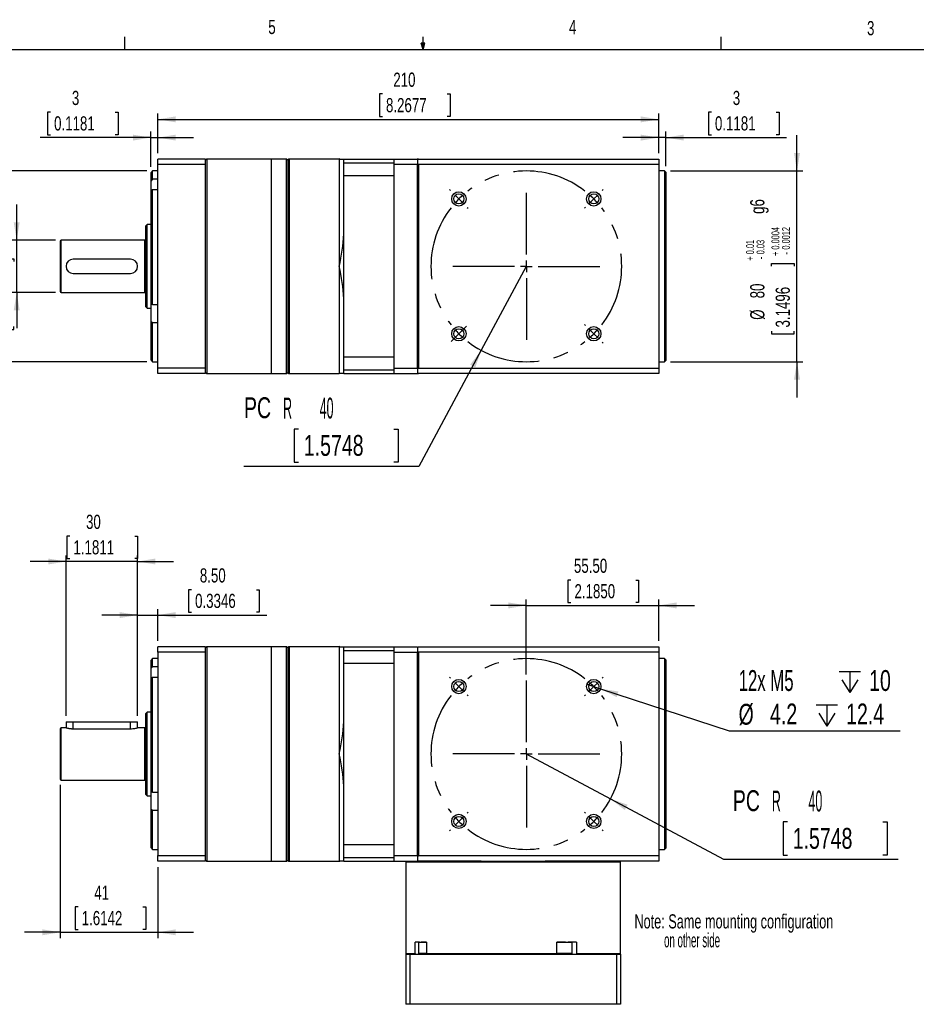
# Model space of a CAD drawing. Extents: x 11 to 421, y 5 to 275.
# Tile 3 of 10: x 148 to 299, y 110 to 275. Entities that reach past the tile are written whole.
import ezdxf
from ezdxf.enums import TextEntityAlignment as Align

# ---------------------------------------------------------------- set-up
doc = ezdxf.new("R2010")
doc.units = 0
doc.linetypes.add('CENTERX2', pattern=[20.32, 12.7, -2.54, 2.54, -2.54])
doc.layers.get('0').update_dxf_attribs({"linetype": 'CONTINUOUS'})
doc.dimstyles.new('SLDDIMSTYLE1', dxfattribs={"dimtxt": 2.38125, "dimasz": 3, "dimexe": 0, "dimexo": 0.0625, "dimgap": 0.595313, "dimtad": 1, "dimlfac": 2.5, "dimrnd": 1e-09, "dimzin": 12, "dimsah": 1, "dimcen": 0.09, "dimazin": 3, "dimtfac": 1, "dimtofl": 0, "dimtmove": 0, "dimatfit": 3})
doc.dimstyles.new('SLDDIMSTYLE2', dxfattribs={"dimtxt": 3.5, "dimasz": 3, "dimexe": 0, "dimexo": 0.0625, "dimgap": 0.875, "dimtad": 0, "dimtih": 1, "dimtoh": 1, "dimlfac": 2.5, "dimrnd": 1e-09, "dimzin": 12, "dimsah": 1, "dimcen": 0, "dimazin": 3, "dimtfac": 1, "dimtofl": 0, "dimtmove": 0, "dimatfit": 3})
doc.dimstyles.new('SLDDIMSTYLE3', dxfattribs={"dimtxt": 3.5, "dimasz": 3, "dimexe": 0, "dimexo": 0.0625, "dimgap": 0.875, "dimtad": 0, "dimtih": 1, "dimtoh": 1, "dimlfac": 2.5, "dimrnd": 1e-09, "dimzin": 12, "dimblk1": 'NONE', "dimsah": 1, "dimcen": 0, "dimazin": 3, "dimtfac": 1, "dimtmove": 0, "dimatfit": 3})
doc.dimstyles.new('SLDDIMSTYLE4', dxfattribs={"dimtxt": 2.38125, "dimasz": 3, "dimexe": 0, "dimexo": 0.0625, "dimgap": 0.595313, "dimtad": 1, "dimlfac": 2.5, "dimrnd": 1e-09, "dimzin": 4, "dimsah": 1, "dimcen": 0.09, "dimazin": 3, "dimtfac": 1, "dimtmove": 0, "dimatfit": 3})
doc.dimstyles.new('SLDDIMSTYLE5', dxfattribs={"dimtxt": 2.38125, "dimasz": 3, "dimexe": 0, "dimexo": 0.0625, "dimgap": 0.595313, "dimtad": 1, "dimlfac": 2.5, "dimrnd": 1e-09, "dimzin": 12, "dimsah": 1, "dimcen": 0.09, "dimazin": 3, "dimtfac": 1, "dimtmove": 0, "dimatfit": 3})
doc.dimstyles.new('SLDDIMSTYLE6', dxfattribs={"dimtxt": 2.38125, "dimasz": 3, "dimexe": 0, "dimexo": 0.0625, "dimgap": 0.595313, "dimtad": 1, "dimlfac": 2.5, "dimrnd": 1e-09, "dimzin": 12, "dimsah": 1, "dimcen": 0.09, "dimazin": 3, "dimtol": 1, "dimtm": 0.02, "dimtfac": 1, "dimtmove": 0, "dimatfit": 3})
doc.dimstyles.new('SLDDIMSTYLE7', dxfattribs={"dimtxt": 2.38125, "dimasz": 3, "dimexe": 0, "dimexo": 0.0625, "dimgap": 0.595313, "dimtad": 1, "dimlfac": 2.5, "dimrnd": 1e-09, "dimzin": 12, "dimsah": 1, "dimcen": 0.09, "dimazin": 3, "dimtol": 1, "dimtp": 0.01, "dimtm": 0.03, "dimtfac": 1, "dimtmove": 0, "dimatfit": 3})

# ---------------------------------------------------------------- blocks, each defined once
blk = doc.blocks.new('SW_NOTE_1')
at = {"color": 0, "linetype": 'CONTINUOUS'}
for s, width, p in [('Note: Same mounting configuration', 0.668182, (0, 0)), ('           on other side', 0.510417, (0, -3.17))]:
    blk.add_text(s, height=2.3813, dxfattribs=dict(at, width=width)).set_placement(p, align=Align.BOTTOM_LEFT)
blk = doc.blocks.new('SW_SYMBOL_HOLE_DEPTH')
at = {"color": 0, "linetype": 'CONTINUOUS'}
for p, q in [((0, 875), (800, 875)), ((400, 875), (400, 75)), ((100, 555), (400, 75)), ((700, 555), (400, 75))]:
    blk.add_line(p, q, dxfattribs=at)
blk = doc.blocks.new('*D14')
at = {"color": 7, "linetype": 'CONTINUOUS'}
for p, q in [((243.41, 163.82), (245.69, 163.07)), ((245.69, 163.07), (267.25, 155.99)), ((267.25, 155.99), (295.93, 155.99))]:
    blk.add_line(p, q, dxfattribs=at)
blk.add_solid([(245.69, 163.07), (248.39, 161.66), (248.7, 162.61)], dxfattribs=at)
at = {"color": 7, "linetype": 'CONTINUOUS', "xscale": 0.0044707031, "yscale": 0.0044707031, "zscale": 0.0044707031}
for p in [(285.74, 162.08), (281.88, 156.47)]:
    blk.add_blockref('SW_SYMBOL_HOLE_DEPTH', p, dxfattribs=at)
at = {"color": 7, "linetype": 'CONTINUOUS'}
for s, width, p in [('12x M5 ', 0.6, (268.86, 161.65, 0.04)), ('10', 0.7, (290.74, 161.65, 0.04)), ('%%c', 0.7, (268.84, 155.99, 0.04)), ('4.2 ', 0.7, (274.12, 156.04, 0.04)), ('12.4', 0.7, (286.88, 156.04, 0.04))]:
    blk.add_text(s, height=3.5, dxfattribs=dict(at, width=width)).set_placement(p, align=Align.BOTTOM_LEFT)
blk = doc.blocks.new('_NONE')
blk = doc.blocks.new('*D16')
at = {"color": 7, "linetype": 'CONTINUOUS'}
for p, q in [((233.24, 152.13), (247.35, 144.58)), ((247.35, 144.58), (266.29, 134.46)), ((277.03, 140.72), (276.32, 140.72)), ((276.32, 140.72), (276.32, 135.17)), ((293.03, 140.72), (293.74, 140.72)), ((293.74, 140.72), (293.74, 135.17)), ((266.29, 134.46), (295.63, 134.46)), ((276.32, 135.17), (277.03, 135.17)), ((293.74, 135.17), (293.03, 135.17))]:
    blk.add_line(p, q, dxfattribs=at)
blk.add_solid([(247.35, 144.58), (249.76, 142.73), (250.23, 143.61)], dxfattribs=at)
for s, width, p in [('PC', 0.7, (267.88, 141.49, 0.04)), ('R        40', 0.445455, (274.43, 141.43, 0.04)), ('1.5748', 0.7, (277.92, 135.17, 0.04))]:
    blk.add_text(s, height=3.5, dxfattribs=dict(at, width=width)).set_placement(p, align=Align.BOTTOM_LEFT)
blk = doc.blocks.new('*D17')
at = {"color": 7, "linetype": 'CONTINUOUS'}
for p, q in [((240.72, 181.31), (240.23, 181.31)), ((240.23, 181.31), (240.23, 177.53)), ((251.6, 181.31), (252.08, 181.31)), ((252.08, 181.31), (252.08, 177.53)), ((233.24, 177.05), (227.24, 177.05)), ((233.24, 165.44), (233.24, 178.05)), ((233.24, 177.05), (255.44, 177.05)), ((240.23, 177.53), (240.72, 177.53)), ((252.08, 177.53), (251.6, 177.53)), ((255.44, 171.13), (255.44, 178.05)), ((255.44, 177.05), (261.44, 177.05))]:
    blk.add_line(p, q, dxfattribs=at)
for points in [[(233.24, 177.05), (230.24, 177.55), (230.24, 176.55)], [(255.44, 177.05), (258.44, 176.55), (258.44, 177.55)]]:
    blk.add_solid(points, dxfattribs=at)
at = {"color": 7, "linetype": 'CONTINUOUS', "width": 0.7}
for s, p in [('55.50', (241.23, 181.8, 0.04)), ('2.1850', (241.32, 177.53, 0.04))]:
    blk.add_text(s, height=2.381, rotation=360, dxfattribs=at).set_placement(p, align=Align.BOTTOM_LEFT)
blk = doc.blocks.new('*D18')
at = {"color": 7, "linetype": 'CONTINUOUS'}
for p, q in [((177.08, 179.69), (176.6, 179.69)), ((176.6, 179.69), (176.6, 175.91)), ((187.96, 179.69), (188.45, 179.69)), ((188.45, 179.69), (188.45, 175.91)), ((168.04, 175.43), (162.04, 175.43)), ((168.04, 158.53), (168.04, 176.43)), ((168.04, 175.43), (171.44, 175.43)), ((171.44, 171.13), (171.44, 176.43)), ((171.44, 175.43), (189.69, 175.43)), ((176.6, 175.91), (177.08, 175.91)), ((188.45, 175.91), (187.96, 175.91))]:
    blk.add_line(p, q, dxfattribs=at)
for points in [[(168.04, 175.43), (165.04, 175.93), (165.04, 174.93)], [(171.44, 175.43), (174.44, 174.93), (174.44, 175.93)]]:
    blk.add_solid(points, dxfattribs=at)
at = {"color": 7, "linetype": 'CONTINUOUS', "width": 0.7}
for s, p in [('8.50', (178.48, 180.18, 0.04)), ('0.3346', (177.68, 175.91, 0.04))]:
    blk.add_text(s, height=2.381, rotation=360, dxfattribs=at).set_placement(p, align=Align.BOTTOM_LEFT)
blk = doc.blocks.new('*D19')
at = {"color": 7, "linetype": 'CONTINUOUS'}
for p, q in [((156.68, 188.68), (156.19, 188.68)), ((156.19, 188.68), (156.19, 184.9)), ((167.56, 188.68), (168.04, 188.68)), ((168.04, 188.68), (168.04, 184.9)), ((156.04, 158.53), (156.04, 185.42)), ((168.04, 158.53), (168.04, 185.42)), ((156.04, 184.42), (150.04, 184.42)), ((168.04, 184.42), (156.04, 184.42)), ((156.19, 184.9), (156.68, 184.9)), ((168.04, 184.9), (167.56, 184.9)), ((168.04, 184.42), (174.04, 184.42))]:
    blk.add_line(p, q, dxfattribs=at)
for points in [[(156.04, 184.42), (153.04, 184.92), (153.04, 183.92)], [(168.04, 184.42), (171.04, 183.92), (171.04, 184.92)]]:
    blk.add_solid(points, dxfattribs=at)
at = {"color": 7, "linetype": 'CONTINUOUS', "width": 0.7}
for s, p in [('30', (159.39, 189.17, 0.04)), ('1.1811', (157.28, 184.9, 0.04))]:
    blk.add_text(s, height=2.381, dxfattribs=at).set_placement(p, align=Align.BOTTOM_LEFT)
blk = doc.blocks.new('*D20')
at = {"color": 7, "linetype": 'CONTINUOUS'}
for p, q in [((155.04, 146.93), (155.04, 121.21)), ((171.44, 133.13), (171.44, 121.21)), ((158.05, 126.48), (157.57, 126.48)), ((157.57, 126.48), (157.57, 122.69)), ((168.93, 126.48), (169.42, 126.48)), ((169.42, 126.48), (169.42, 122.69)), ((157.57, 122.69), (158.05, 122.69)), ((169.42, 122.69), (168.93, 122.69)), ((155.04, 122.21), (149.04, 122.21)), ((155.04, 122.21), (171.44, 122.21)), ((171.44, 122.21), (177.44, 122.21))]:
    blk.add_line(p, q, dxfattribs=at)
for points in [[(155.04, 122.21), (152.04, 122.71), (152.04, 121.71)], [(171.44, 122.21), (174.44, 121.71), (174.44, 122.71)]]:
    blk.add_solid(points, dxfattribs=at)
at = {"color": 7, "linetype": 'CONTINUOUS', "width": 0.7}
for s, p in [('41', (160.77, 126.96, 0.04)), ('1.6142', (158.66, 122.69, 0.04))]:
    blk.add_text(s, height=2.381, rotation=360, dxfattribs=at).set_placement(p, align=Align.BOTTOM_LEFT)
blk = doc.blocks.new('SW_CENTERMARKSYMBOL_1')
at = {"color": 0, "linetype": 'CONTINUOUS'}
for p, q in [((-24.04, 24.04), (-24.18, 24.18)), ((-22.63, 22.63), (-23.33, 23.33)), ((-11.31, 13.31), (-11.31, 23.63)), ((0, 22.63), (0.71, 23.33)), ((1.41, 24.04), (1.56, 24.18)), ((-22.63, 22.63), (-21.92, 21.92)), ((0, 22.63), (-0.71, 21.92)), ((-21.21, 21.21), (-21.07, 21.07)), ((-1.41, 21.21), (-1.56, 21.07)), ((-11.31, 11.31), (-11.31, 12.31)), ((-13.31, 11.31), (-23.63, 11.31)), ((-11.31, 11.31), (-12.31, 11.31)), ((-11.31, 11.31), (-11.31, 10.31)), ((-11.31, 11.31), (-10.31, 11.31)), ((-9.31, 11.31), (1, 11.31)), ((-11.31, 9.31), (-11.31, -1)), ((-22.63, 0), (-23.33, -0.71)), ((-22.63, 0), (-21.92, 0.71)), ((-21.21, 1.41), (-21.07, 1.56)), ((-1.41, 1.41), (-1.56, 1.56)), ((0, 0), (-0.71, 0.71)), ((0, 0), (0.71, -0.71)), ((-24.04, -1.41), (-24.18, -1.56)), ((1.41, -1.41), (1.56, -1.56))]:
    blk.add_line(p, q, dxfattribs=at)
at = {"color": 0, "linetype": 'CENTERX2'}
for start, end in [(52.162, 127.838), (142.162, 217.838), (322.162, 37.838), (232.162, 307.838)]:
    blk.add_arc((-11.31, 11.31), 16, start, end, dxfattribs=at)
at = {"color": 0, "linetype": 'CONTINUOUS'}
for start, end in [(131.419, 135), (45, 48.581), (135, 138.581), (41.419, 45), (221.419, 225), (225, 228.581), (315, 318.581), (311.419, 315)]:
    blk.add_arc((-11.31, 11.31), 16, start, end, dxfattribs=at)
blk = doc.blocks.new('*D22')
at = {"color": 7, "linetype": 'CONTINUOUS'}
for p, q in [((147.76, 238.34), (147.76, 244.34)), ((154.24, 238.34), (146.76, 238.34)), ((147.76, 229.54), (147.76, 238.34)), ((143.49, 234.74), (143.49, 235.22)), ((143.49, 235.22), (147.27, 235.22)), ((147.27, 235.22), (147.27, 234.74)), ((154.24, 229.54), (146.76, 229.54)), ((147.76, 229.54), (147.76, 223.54)), ((143.49, 223.85), (143.49, 223.37)), ((143.49, 223.37), (147.27, 223.37)), ((147.27, 223.37), (147.27, 223.85))]:
    blk.add_line(p, q, dxfattribs=at)
for points in [[(147.76, 238.34), (148.26, 241.34), (147.26, 241.34)], [(147.76, 229.54), (147.26, 226.54), (148.26, 226.54)]]:
    blk.add_solid(points, dxfattribs=at)
at = {"color": 7, "linetype": 'CONTINUOUS', "width": 0.7}
for s, height, p in [('h7', 2.381, (143.01, 242.42, -11.03)), ('0.0000', 1.323, (145.2, 237.05, -11.03)), ('0.0008', 1.323, (146.96, 237.05, -11.03)), ('0.02', 1.323, (142.7, 236.26, -11.03)), ('0', 1.32, (140.93, 236.26, -11.03)), ('-', 1.32, (146.96, 236.46, -11.03)), ('-', 1.32, (142.7, 235.67, -11.03)), ('22', 2.381, (143.01, 229.35, -11.03)), ('0.8661', 2.381, (147.27, 224.46, -11.03)), ('%%c', 2.381, (143.01, 225.75, -11.03))]:
    blk.add_text(s, height=height, rotation=90, dxfattribs=at).set_placement(p, align=Align.BOTTOM_LEFT)
blk = doc.blocks.new('*D23')
at = {"color": 7, "linetype": 'CONTINUOUS'}
for p, q in [((134.73, 249.94), (134.73, 255.94)), ((169.56, 249.94), (133.73, 249.94)), ((134.73, 217.94), (134.73, 249.94)), ((130.46, 234.4), (130.46, 234.88)), ((130.46, 234.88), (134.25, 234.88)), ((134.25, 234.88), (134.25, 234.4)), ((130.46, 223.51), (130.46, 223.03)), ((130.46, 223.03), (134.25, 223.03)), ((134.25, 223.03), (134.25, 223.51)), ((169.56, 217.94), (133.73, 217.94)), ((134.73, 217.94), (134.73, 211.94))]:
    blk.add_line(p, q, dxfattribs=at)
for points in [[(134.73, 249.94), (135.23, 252.94), (134.23, 252.94)], [(134.73, 217.94), (134.23, 214.94), (135.23, 214.94)]]:
    blk.add_solid(points, dxfattribs=at)
at = {"color": 7, "linetype": 'CONTINUOUS', "width": 0.7}
for s, height, p in [('g6', 2.381, (129.98, 242.56, -11.03)), ('0.0004', 1.323, (132.17, 237.19, -11.03)), ('0.0012', 1.323, (133.94, 237.19, -11.03)), ('0.01', 1.323, (127.9, 236.4, -11.03)), ('0.03', 1.323, (129.67, 236.4, -11.03)), ('+', 1.32, (132.17, 236.12, -11.03)), ('-', 1.32, (133.94, 236.36, -11.03)), ('+', 1.32, (127.9, 235.33, -11.03)), ('-', 1.32, (129.67, 235.57, -11.03)), ('80', 2.381, (129.98, 229, -11.03)), ('3.1496', 2.381, (134.25, 224.12, -11.03)), ('%%c', 2.381, (129.98, 225.41, -11.03))]:
    blk.add_text(s, height=height, rotation=90, dxfattribs=at).set_placement(p, align=Align.BOTTOM_LEFT)
blk = doc.blocks.new('*D24')
at = {"color": 7, "linetype": 'CONTINUOUS'}
for p, q in [((153.42, 259.8), (152.94, 259.8)), ((152.94, 259.8), (152.94, 256.02)), ((164.3, 259.8), (164.79, 259.8)), ((164.79, 259.8), (164.79, 256.02)), ((170.24, 250.62), (170.24, 256.54)), ((171.44, 252.94), (171.44, 256.54)), ((170.24, 255.54), (151.7, 255.54)), ((152.94, 256.02), (153.42, 256.02)), ((164.79, 256.02), (164.3, 256.02)), ((170.24, 255.54), (171.44, 255.54)), ((171.44, 255.54), (177.44, 255.54))]:
    blk.add_line(p, q, dxfattribs=at)
for points in [[(170.24, 255.54), (167.24, 256.04), (167.24, 255.04)], [(171.44, 255.54), (174.44, 255.04), (174.44, 256.04)]]:
    blk.add_solid(points, dxfattribs=at)
at = {"color": 7, "linetype": 'CONTINUOUS', "width": 0.7}
for s, height, p in [('3', 2.38, (157.02, 260.29, -11.03)), ('0.1181', 2.381, (154.03, 256.02, -11.03))]:
    blk.add_text(s, height=height, dxfattribs=at).set_placement(p, align=Align.BOTTOM_LEFT)
blk = doc.blocks.new('*D25')
at = {"color": 7, "linetype": 'CONTINUOUS'}
for p, q in [((264.28, 259.8), (263.79, 259.8)), ((263.79, 259.8), (263.79, 256.02)), ((275.16, 259.8), (275.64, 259.8)), ((275.64, 259.8), (275.64, 256.02)), ((255.44, 252.94), (255.44, 256.54)), ((256.64, 250.74), (256.64, 256.54)), ((255.44, 255.54), (249.44, 255.54)), ((256.64, 255.54), (255.44, 255.54)), ((256.64, 255.54), (276.88, 255.54)), ((263.79, 256.02), (264.28, 256.02)), ((275.64, 256.02), (275.16, 256.02))]:
    blk.add_line(p, q, dxfattribs=at)
for points in [[(255.44, 255.54), (252.44, 256.04), (252.44, 255.04)], [(256.64, 255.54), (259.64, 255.04), (259.64, 256.04)]]:
    blk.add_solid(points, dxfattribs=at)
at = {"color": 7, "linetype": 'CONTINUOUS', "width": 0.7}
for s, height, p in [('3', 2.38, (267.87, 260.29, -11.03)), ('0.1181', 2.381, (264.88, 256.02, -11.03))]:
    blk.add_text(s, height=height, dxfattribs=at).set_placement(p, align=Align.BOTTOM_LEFT)
blk = doc.blocks.new('*D26')
at = {"color": 7, "linetype": 'CONTINUOUS'}
for p, q in [((209.1, 262.87), (208.62, 262.87)), ((208.62, 262.87), (208.62, 259.08)), ((219.98, 262.87), (220.46, 262.87)), ((220.46, 262.87), (220.46, 259.08)), ((171.44, 252.94), (171.44, 259.6)), ((255.44, 252.94), (255.44, 259.6)), ((171.44, 258.6), (255.44, 258.6)), ((208.62, 259.08), (209.1, 259.08)), ((220.46, 259.08), (219.98, 259.08))]:
    blk.add_line(p, q, dxfattribs=at)
for points in [[(171.44, 258.6), (174.44, 258.1), (174.44, 259.1)], [(255.44, 258.6), (252.44, 259.1), (252.44, 258.1)]]:
    blk.add_solid(points, dxfattribs=at)
at = {"color": 7, "linetype": 'CONTINUOUS', "width": 0.7}
for s, p in [('210', (210.93, 263.35, -11.03)), ('8.2677', (209.7, 259.08, -11.03))]:
    blk.add_text(s, height=2.381, dxfattribs=at).set_placement(p, align=Align.BOTTOM_LEFT)
blk = doc.blocks.new('*D27')
at = {"color": 7, "linetype": 'CONTINUOUS'}
for p, q in [((278.64, 249.94), (278.64, 255.94)), ((257.44, 249.94), (279.64, 249.94)), ((278.64, 217.94), (278.64, 249.94)), ((274.37, 233.96), (274.37, 234.44)), ((274.37, 234.44), (278.16, 234.44)), ((278.16, 234.44), (278.16, 233.96)), ((274.37, 223.08), (274.37, 222.59)), ((278.16, 222.59), (278.16, 223.08)), ((274.37, 222.59), (278.16, 222.59)), ((257.44, 217.94), (279.64, 217.94)), ((278.64, 217.94), (278.64, 211.94))]:
    blk.add_line(p, q, dxfattribs=at)
for points in [[(278.64, 249.94), (279.14, 252.94), (278.14, 252.94)], [(278.64, 217.94), (278.14, 214.94), (279.14, 214.94)]]:
    blk.add_solid(points, dxfattribs=at)
at = {"color": 7, "linetype": 'CONTINUOUS', "width": 0.7}
for s, height, p in [(' g6', 2.381, (273.89, 242.12, -11.03)), ('0.0004', 1.323, (276.08, 236.75, -11.03)), ('0.0012', 1.323, (277.85, 236.75, -11.03)), ('0.01', 1.323, (271.82, 235.96, -11.03)), ('0.03', 1.323, (273.58, 235.96, -11.03)), ('+', 1.32, (276.08, 235.68, -11.03)), ('-', 1.32, (277.85, 235.92, -11.03)), ('+', 1.32, (271.82, 234.89, -11.03)), ('-', 1.32, (273.58, 235.14, -11.03)), ('80', 2.381, (273.89, 228.57, -11.03)), ('3.1496', 2.381, (278.16, 223.68, -11.03)), ('%%c', 2.381, (273.89, 224.97, -11.03))]:
    blk.add_text(s, height=height, rotation=90, dxfattribs=at).set_placement(p, align=Align.BOTTOM_LEFT)
blk = doc.blocks.new('*D28')
at = {"color": 7, "linetype": 'CONTINUOUS'}
for p, q in [((233.24, 233.94), (225.67, 219.85)), ((225.67, 219.85), (215.22, 200.38)), ((195.03, 206.65), (194.32, 206.65)), ((194.32, 206.65), (194.32, 201.1)), ((211.03, 206.65), (211.75, 206.65)), ((211.75, 206.65), (211.75, 201.1)), ((215.22, 200.38), (185.88, 200.38)), ((194.32, 201.1), (195.03, 201.1)), ((211.75, 201.1), (211.03, 201.1))]:
    blk.add_line(p, q, dxfattribs=at)
blk.add_solid([(225.67, 219.85), (223.81, 217.44), (224.69, 216.97)], dxfattribs=at)
for s, width, p in [('PC', 0.7, (185.88, 207.42, -11.03)), ('R        40', 0.445455, (192.44, 207.36, -11.03)), ('1.5748', 0.7, (195.92, 201.1, -11.03))]:
    blk.add_text(s, height=3.5, dxfattribs=dict(at, width=width)).set_placement(p, align=Align.BOTTOM_LEFT)
blk = doc.blocks.new('SW_CENTERMARKSYMBOL_2')
at = {"color": 0, "linetype": 'CONTINUOUS'}
for p, q in [((-24.04, 24.04), (-24.18, 24.18)), ((-22.63, 22.63), (-23.33, 23.33)), ((-11.31, 13.31), (-11.31, 23.63)), ((0, 22.63), (0.71, 23.33)), ((1.41, 24.04), (1.56, 24.18)), ((-22.63, 22.63), (-21.92, 21.92)), ((0, 22.63), (-0.71, 21.92)), ((-21.21, 21.21), (-21.07, 21.07)), ((-1.41, 21.21), (-1.56, 21.07)), ((-11.31, 11.31), (-11.31, 12.31)), ((-13.31, 11.31), (-23.63, 11.31)), ((-11.31, 11.31), (-12.31, 11.31)), ((-11.31, 11.31), (-11.31, 10.31)), ((-11.31, 11.31), (-10.31, 11.31)), ((-9.31, 11.31), (1, 11.31)), ((-11.31, 9.31), (-11.31, -1)), ((-22.63, 0), (-23.33, -0.71)), ((-22.63, 0), (-21.92, 0.71)), ((-21.92, 0.71), (-21.33, 1.3)), ((-1.41, 1.41), (-1.56, 1.56)), ((0, 0), (-0.71, 0.71)), ((0, 0), (0.71, -0.71)), ((-23.33, -0.71), (-23.93, -1.3)), ((1.41, -1.41), (1.56, -1.56))]:
    blk.add_line(p, q, dxfattribs=at)
at = {"color": 0, "linetype": 'CENTERX2'}
for start, end in [(52.162, 127.838), (142.162, 217.838), (322.162, 37.838), (232.162, 307.838)]:
    blk.add_arc((-11.31, 11.31), 16, start, end, dxfattribs=at)
at = {"color": 0, "linetype": 'CONTINUOUS'}
for start, end in [(131.419, 135), (45, 48.581), (135, 138.581), (41.419, 45), (221.419, 225), (225, 228.581), (315, 318.581), (311.419, 315)]:
    blk.add_arc((-11.31, 11.31), 16, start, end, dxfattribs=at)

msp = doc.modelspace()

# ---------------------------------------------------------------- linework, layer by layer
at = {"color": 7, "linetype": 'CONTINUOUS'}
for p, q in [((165.9192, 270.3087), (165.9192, 272.4626)), ((215.9254, 270.3087), (215.5889, 271.3737)), ((216.2443, 271.3737), (215.5889, 271.3737)), ((215.7467, 271.3737), (215.9254, 270.3087)), ((215.9254, 270.3087), (215.9254, 272.4626)), ((215.9254, 270.3087), (216.2443, 271.3737)), ((216.0501, 271.3737), (215.9254, 270.3087)), ((265.9317, 270.3087), (265.9317, 272.4626)), ((15.9068, 270.3087), (415.9568, 270.3087)), ((179.4411, 251.9427), (171.4411, 251.9427)), ((171.4411, 251.0026), (171.4411, 251.9427)), ((179.6411, 251.9427), (179.4411, 251.7427)), ((179.4411, 251.0026), (179.4411, 251.9427)), ((190.4411, 251.9427), (179.6411, 251.9427)), ((179.6411, 251.9427), (179.6411, 215.9427)), ((190.4411, 251.9427), (190.4411, 215.9427)), ((193.0411, 251.9387), (190.4411, 251.9387)), ((193.2411, 251.7387), (193.0411, 251.9387)), ((193.0411, 215.9467), (193.0411, 251.9387)), ((193.3611, 251.9427), (193.2411, 251.8227)), ((193.2411, 251.8227), (193.2411, 216.0627)), ((201.9481, 251.9427), (193.3611, 251.9427)), ((193.3611, 215.9427), (193.3611, 251.9427)), ((201.8411, 251.9427), (193.4411, 251.9427)), ((193.4411, 251.9427), (193.4411, 215.9427)), ((201.9663, 251.9511), (201.8411, 251.9283)), ((201.8411, 251.9427), (201.8411, 233.9427)), ((201.9676, 251.9427), (202.6411, 251.9427)), ((202.6411, 251.292), (202.6411, 251.9427)), ((202.6411, 251.9427), (211.0411, 251.9427)), ((202.6411, 251.292), (211.0411, 251.292)), ((202.6411, 216.5933), (202.6411, 251.292)), ((211.0411, 251.9427), (211.0411, 251.292)), ((211.0411, 251.9427), (214.9211, 251.9427)), ((211.0411, 251.292), (211.0411, 216.5933)), ((215.1611, 251.9427), (214.9211, 251.9427)), ((214.9211, 251.9427), (215.0411, 251.8227)), ((215.0411, 251.1283), (214.9211, 251.0026)), ((215.0411, 251.8227), (215.1611, 251.9427)), ((215.0411, 251.1283), (215.0411, 251.8227)), ((215.1611, 251.0026), (215.0411, 251.1283)), ((215.0411, 251.1283), (215.0411, 216.7571)), ((215.1611, 251.9427), (255.4411, 251.9427)), ((255.4411, 251.9427), (255.4411, 251.0026)), ((170.5611, 249.9427), (170.2411, 249.6227)), ((170.2411, 249.6227), (170.2411, 248.2556)), ((171.4411, 249.9427), (170.5611, 249.9427)), ((170.5611, 248.5832), (170.5611, 249.9427)), ((179.4411, 251.0026), (171.4411, 251.0026)), ((171.4411, 216.8828), (171.4411, 251.0026)), ((179.4411, 216.8828), (179.4411, 251.0026)), ((214.9211, 251.0026), (211.0411, 251.0026)), ((211.0411, 251.0026), (211.0411, 216.8828)), ((214.9211, 251.0026), (214.9211, 216.8828)), ((255.4411, 251.0026), (215.1611, 251.0026)), ((215.1611, 251.0026), (215.1611, 216.8828)), ((255.4411, 251.0026), (255.4411, 216.8828)), ((256.4411, 249.9427), (255.4411, 249.9427)), ((256.6411, 249.7427), (256.4411, 249.9427)), ((256.4411, 249.9427), (256.4411, 217.9427)), ((256.6411, 249.7427), (256.6411, 218.1427)), ((170.5611, 248.5832), (170.2411, 248.2556)), ((170.2411, 248.2556), (170.2411, 246.6446)), ((171.4411, 248.5832), (170.5611, 248.5832)), ((202.6411, 249.2057), (211.0411, 249.2057)), ((202.6411, 239.3685), (202.6411, 249.2057)), ((211.0411, 249.2057), (211.0411, 218.6797)), ((170.2411, 246.6446), (170.5611, 246.8523)), ((170.2411, 246.6446), (170.2411, 227.5393)), ((170.5611, 246.8523), (171.4411, 246.8523)), ((170.5611, 227.4887), (170.5611, 246.8523)), ((255.4493, 246.7325), (255.4411, 246.7325)), ((255.4543, 246.7422), (255.4487, 246.7325)), ((169.6411, 240.9427), (169.4411, 240.7427)), ((169.4411, 227.1427), (169.4411, 240.7427)), ((170.2411, 240.9427), (169.6411, 240.9427)), ((169.6411, 226.9427), (169.6411, 240.9427)), ((155.0411, 238.1427), (155.0411, 229.7427)), ((169.2552, 238.3427), (155.2411, 238.3427)), ((155.2411, 229.5427), (155.2411, 238.3427)), ((169.2552, 229.5427), (169.2552, 238.3427)), ((169.3611, 229.5827), (169.3611, 238.3027)), ((166.8411, 235.1427), (157.2411, 235.1427)), ((201.8411, 233.9427), (201.8411, 215.9427)), ((157.2411, 232.7427), (166.8411, 232.7427)), ((155.2411, 229.5427), (169.2552, 229.5427)), ((202.6411, 218.6797), (202.6411, 228.5168)), ((169.4411, 227.1427), (169.6411, 226.9427)), ((169.6411, 226.9427), (170.2411, 226.9427)), ((170.2411, 227.5393), (170.2411, 224.749)), ((170.5611, 227.4887), (170.2411, 227.5393)), ((171.4411, 227.4887), (170.5611, 227.4887)), ((170.2411, 224.749), (170.5611, 224.4906)), ((170.2411, 224.749), (170.2411, 218.2627)), ((170.5611, 224.4906), (171.4411, 224.4906)), ((170.5611, 217.9427), (170.5611, 224.4906)), ((170.2411, 218.2627), (170.5611, 217.9427)), ((211.0411, 218.6797), (202.6411, 218.6797)), ((256.4411, 217.9427), (256.6411, 218.1427)), ((170.5611, 217.9427), (171.4411, 217.9427)), ((179.4411, 216.8828), (171.4411, 216.8828)), ((171.4411, 215.9427), (171.4411, 216.8828)), ((179.4411, 215.9427), (179.4411, 216.8828)), ((202.6411, 216.5933), (211.0411, 216.5933)), ((202.6411, 215.9427), (202.6411, 216.5933)), ((211.0411, 216.8828), (214.9211, 216.8828)), ((211.0411, 216.5933), (211.0411, 215.9427)), ((214.9211, 216.8828), (215.0411, 216.7571)), ((215.0411, 216.7571), (215.1611, 216.8828)), ((215.0411, 216.0627), (215.0411, 216.7571)), ((215.1611, 216.8828), (255.4411, 216.8828)), ((255.4411, 217.9427), (256.4411, 217.9427)), ((255.4411, 216.8828), (255.4411, 215.9427)), ((179.4411, 215.9427), (171.4411, 215.9427)), ((179.4411, 216.1427), (179.6411, 215.9427)), ((179.6411, 215.9427), (190.4411, 215.9427)), ((190.4411, 215.9467), (193.0411, 215.9467)), ((193.0411, 215.9467), (193.2411, 216.1467)), ((193.2411, 216.0627), (193.3611, 215.9427)), ((193.3611, 215.9427), (201.8215, 215.9427)), ((193.4411, 215.9427), (201.8411, 215.9427)), ((202.6411, 215.9427), (201.8411, 215.9427)), ((202.6411, 215.9427), (211.0411, 215.9427)), ((211.0411, 215.9427), (214.9211, 215.9427)), ((215.0411, 216.0627), (214.9211, 215.9427)), ((214.9211, 215.9427), (215.1611, 215.9427)), ((215.1611, 215.9427), (215.0411, 216.0627)), ((255.4411, 215.9427), (215.1611, 215.9427)), ((171.4411, 169.1869), (171.4411, 170.127)), ((179.4411, 170.127), (171.4411, 170.127)), ((179.4411, 169.1869), (171.4411, 169.1869)), ((171.4411, 169.1869), (171.4411, 135.0671)), ((179.6411, 170.127), (179.4411, 169.927)), ((179.4411, 169.1869), (179.4411, 170.127)), ((179.4411, 135.0671), (179.4411, 169.1869)), ((190.4411, 170.127), (179.6411, 170.127)), ((179.6411, 170.127), (179.6411, 134.127)), ((190.4411, 170.127), (190.4411, 152.127)), ((193.0411, 170.123), (190.4411, 170.123)), ((193.2411, 169.923), (193.0411, 170.123)), ((193.0411, 152.127), (193.0411, 170.123)), ((193.3611, 170.127), (193.2411, 170.007)), ((193.2411, 170.007), (193.2411, 134.247)), ((201.9475, 170.127), (193.3611, 170.127)), ((193.3611, 152.127), (193.3611, 170.127)), ((201.8411, 170.127), (193.4411, 170.127)), ((193.4411, 170.127), (193.4411, 134.127)), ((201.9658, 170.1354), (201.8411, 170.1127)), ((201.8411, 170.127), (201.8411, 152.127)), ((201.9671, 170.127), (202.6411, 170.127)), ((202.6411, 170.127), (211.0411, 170.127)), ((202.6411, 169.4763), (202.6411, 170.127)), ((202.6411, 169.4763), (211.0411, 169.4763)), ((202.6411, 134.7776), (202.6411, 169.4763)), ((211.0411, 170.127), (211.0411, 169.4763)), ((211.0411, 170.127), (214.9211, 170.127)), ((211.0411, 169.4763), (211.0411, 134.7776)), ((211.0411, 169.1869), (214.9211, 169.1869)), ((211.0411, 169.1869), (211.0411, 135.0671)), ((214.9211, 170.127), (215.0411, 170.007)), ((215.0411, 169.3126), (214.9211, 169.1869)), ((214.9211, 169.1869), (214.9211, 135.0671)), ((215.0411, 170.007), (215.1611, 170.127)), ((215.0411, 169.3126), (215.0411, 170.007)), ((215.0411, 169.3126), (215.0411, 134.9413)), ((215.1611, 169.1869), (215.0411, 169.3126)), ((215.1611, 170.127), (255.4411, 170.127)), ((215.1611, 169.1869), (215.1611, 135.0671)), ((255.4411, 169.1869), (215.1611, 169.1869)), ((255.4411, 170.127), (255.4411, 169.1869)), ((255.4411, 169.1869), (255.4411, 135.0671)), ((170.5611, 168.127), (170.2411, 167.807)), ((170.2411, 167.807), (170.2411, 166.4399)), ((171.4411, 168.127), (170.5611, 168.127)), ((170.5611, 166.7675), (170.5611, 168.127)), ((202.6411, 157.5528), (202.6411, 167.39)), ((202.6411, 167.39), (211.0411, 167.39)), ((211.0411, 167.39), (211.0411, 136.8639)), ((256.4411, 168.127), (255.4411, 168.127)), ((256.6411, 167.927), (256.4411, 168.127)), ((256.4411, 168.127), (256.4411, 152.127)), ((256.6411, 167.927), (256.6411, 136.327)), ((170.5611, 166.7675), (170.2411, 166.4399)), ((170.2411, 166.4399), (170.2411, 164.8361)), ((171.4411, 166.7675), (170.5611, 166.7675)), ((170.2411, 164.8289), (170.5611, 165.0366)), ((170.2411, 164.8289), (170.2411, 145.7236)), ((170.5611, 145.6729), (170.5611, 165.0366)), ((170.5611, 165.0366), (171.4411, 165.0366)), ((169.6411, 159.127), (169.4411, 158.927)), ((169.4411, 145.327), (169.4411, 158.927)), ((170.2411, 159.127), (169.6411, 159.127)), ((169.6411, 152.127), (169.6411, 159.127)), ((156.0411, 157.527), (156.0411, 156.527)), ((156.0411, 157.527), (157.2411, 157.527)), ((157.2411, 157.527), (166.8411, 157.527)), ((166.8411, 157.527), (168.0411, 157.527)), ((168.0411, 156.527), (168.0411, 157.527)), ((155.0411, 156.327), (155.0411, 152.127)), ((156.0411, 156.527), (155.2411, 156.527)), ((157.2411, 156.3602), (166.8411, 156.3602)), ((169.2552, 156.527), (168.0411, 156.527)), ((169.2552, 152.127), (169.2552, 156.527)), ((155.0411, 152.127), (155.2411, 152.127)), ((155.0411, 152.127), (155.0411, 147.927)), ((169.2552, 147.727), (169.2552, 152.127)), ((169.3611, 152.127), (169.2552, 152.127)), ((169.4411, 152.127), (169.3611, 152.127)), ((169.6411, 145.127), (169.6411, 152.127)), ((190.4411, 152.127), (190.4411, 134.127)), ((193.0411, 134.131), (193.0411, 152.127)), ((193.3611, 134.127), (193.3611, 152.127)), ((256.4411, 152.127), (256.4411, 136.127)), ((155.2411, 147.727), (169.2552, 147.727)), ((170.5611, 145.6729), (170.2411, 145.7236)), ((170.2411, 145.7236), (170.2411, 142.9333)), ((171.4411, 145.6729), (170.5611, 145.6729)), ((202.6411, 136.8639), (202.6411, 146.7011)), ((169.4411, 145.327), (169.6411, 145.127)), ((169.6411, 145.127), (170.2411, 145.127)), ((170.2411, 142.9333), (170.5611, 142.6749)), ((170.2411, 142.9333), (170.2411, 136.447)), ((170.5611, 142.6749), (171.4411, 142.6749)), ((170.5611, 136.127), (170.5611, 142.6749)), ((255.4411, 139.1766), (255.4675, 139.1306)), ((170.2411, 136.447), (170.5611, 136.127)), ((170.5611, 136.127), (171.4411, 136.127)), ((211.0411, 136.8639), (202.6411, 136.8639)), ((255.4411, 136.127), (256.4411, 136.127)), ((256.4411, 136.127), (256.6411, 136.327)), ((171.4411, 135.0671), (179.4411, 135.0671)), ((171.4411, 134.127), (171.4411, 135.0671)), ((179.4411, 134.127), (171.4411, 134.127)), ((179.4411, 134.127), (179.4411, 135.0671)), ((179.4411, 134.327), (179.6411, 134.127)), ((179.6411, 134.127), (190.4411, 134.127)), ((190.4411, 134.131), (193.0411, 134.131)), ((193.0411, 134.131), (193.2411, 134.331)), ((193.2411, 134.247), (193.3611, 134.127)), ((193.3611, 134.127), (201.8215, 134.127)), ((193.4411, 134.127), (201.8411, 134.127)), ((201.8411, 134.1414), (201.9664, 134.1185)), ((202.6411, 134.127), (201.8411, 134.127)), ((202.6411, 134.7776), (211.0411, 134.7776)), ((202.6411, 134.127), (202.6411, 134.7776)), ((202.6411, 134.127), (211.0411, 134.127)), ((211.0411, 135.0671), (214.9211, 135.0671)), ((211.0411, 134.7776), (211.0411, 134.127)), ((211.0411, 134.127), (214.9211, 134.127)), ((213.1611, 134.127), (213.0411, 134.007)), ((213.0411, 134.007), (213.0411, 118.647)), ((213.0411, 134.007), (231.0411, 134.007)), ((214.9211, 135.0671), (215.0411, 134.9413)), ((215.0411, 134.247), (214.9211, 134.127)), ((214.9211, 134.127), (215.1611, 134.127)), ((215.0411, 134.9413), (215.1611, 135.0671)), ((215.0411, 134.247), (215.0411, 134.9413)), ((215.1611, 134.127), (215.0411, 134.247)), ((215.1611, 135.0671), (255.4411, 135.0671)), ((225.6881, 134.127), (215.1611, 134.127)), ((225.6881, 134.127), (236.394, 134.127)), ((231.0411, 134.007), (249.0411, 134.007)), ((255.4411, 134.127), (236.394, 134.127)), ((249.0411, 134.007), (248.9211, 134.127)), ((249.0411, 118.647), (249.0411, 134.007)), ((255.4411, 135.0671), (255.4411, 134.127)), ((215.3214, 120.567), (214.5897, 120.567)), ((214.5897, 118.647), (214.5897, 120.567)), ((215.2182, 120.567), (215.1382, 120.487)), ((215.1382, 120.487), (215.1382, 118.647)), ((216.4897, 120.487), (215.1382, 120.487)), ((215.3214, 120.567), (215.5872, 120.567)), ((216.4897, 120.567), (215.5872, 120.567)), ((216.4897, 120.567), (216.4897, 118.647)), ((239.8098, 120.567), (238.3453, 120.567)), ((238.3453, 118.647), (238.3453, 120.567)), ((240.7133, 120.487), (238.3453, 120.487)), ((239.8098, 120.567), (240.2703, 120.567)), ((241.6362, 120.567), (240.2703, 120.567)), ((240.9411, 120.487), (240.7133, 120.487)), ((240.9411, 120.487), (240.8611, 120.567)), ((240.9411, 118.647), (240.9411, 120.487)), ((241.6362, 120.567), (241.6362, 118.647)), ((213.0411, 118.647), (213.1611, 118.527)), ((213.0411, 118.647), (214.5897, 118.647)), ((213.0411, 118.527), (213.0411, 110.127)), ((213.0411, 118.527), (213.6917, 118.527)), ((213.6917, 118.527), (213.6917, 110.127)), ((213.6917, 118.527), (248.3904, 118.527)), ((214.5897, 118.647), (214.6942, 118.527)), ((215.1382, 118.647), (215.2182, 118.567)), ((216.4897, 118.647), (215.1382, 118.647)), ((215.4353, 118.567), (215.2182, 118.567)), ((216.5557, 118.567), (215.4353, 118.567)), ((216.4897, 118.647), (238.3453, 118.647)), ((216.5942, 118.527), (216.4897, 118.647)), ((238.3453, 118.647), (238.285, 118.527)), ((240.8611, 118.567), (238.2937, 118.567)), ((240.9411, 118.647), (238.3453, 118.647)), ((240.8611, 118.567), (240.9411, 118.647)), ((241.6362, 118.647), (241.5759, 118.527)), ((241.6362, 118.647), (249.0411, 118.647)), ((248.3904, 118.527), (248.3904, 110.127)), ((248.3904, 118.527), (249.0411, 118.527)), ((248.9211, 118.527), (249.0411, 118.647)), ((249.0411, 118.527), (249.0411, 110.127)), ((213.6917, 110.127), (213.0411, 110.127)), ((248.3904, 110.127), (213.6917, 110.127)), ((249.0411, 110.127), (248.3904, 110.127))]:
    msp.add_line(p, q, dxfattribs=at)
at = {"color": 8, "linetype": 'CONTINUOUS'}
for p, q in [((157.2411, 156.3602), (157.2411, 157.527)), ((166.8411, 156.3602), (166.8411, 157.527)), ((155.2411, 152.127), (155.2411, 156.527)), ((169.3611, 152.127), (169.3611, 156.487)), ((155.2411, 147.727), (155.2411, 152.127)), ((169.3611, 147.767), (169.3611, 152.127)), ((201.8411, 152.127), (201.8411, 134.1407)), ((240.8865, 120.5415), (240.8865, 120.567)), ((215.8882, 118.567), (215.8882, 118.527)), ((240.8865, 118.527), (240.8865, 118.5924))]:
    msp.add_line(p, q, dxfattribs=at)
at = {"color": 7, "linetype": 'CONTINUOUS'}
for points in [[(169.2552, 238.3427), (169.3111, 238.3107), (169.3611, 238.3027)], [(169.3611, 238.3027), (169.4073, 238.3095), (169.4411, 238.3241)], [(169.3611, 229.5827), (169.298, 229.5697), (169.2552, 229.5427)], [(169.4411, 229.5612), (169.3976, 229.5785), (169.3611, 229.5827)], [(156.0423, 156.5266), (156.0412, 156.5269), (156.0469, 156.5254), (156.0601, 156.5218), (156.1102, 156.5086), (156.1473, 156.4992), (156.1905, 156.4886), (156.299, 156.4637), (156.3639, 156.4501), (156.4346, 156.4363), (156.5114, 156.4226), (156.5952, 156.4092), (156.6844, 156.3966), (156.775, 156.3857), (156.8698, 156.3764), (156.9696, 156.3689), (157.0725, 156.3635), (157.1563, 156.361), (157.2411, 156.3602)], [(166.8411, 156.3602), (167.0354, 156.3646), (167.2298, 156.378), (167.4077, 156.3979), (167.5746, 156.4233), (167.7206, 156.4506), (167.8458, 156.4778), (167.9414, 156.5008), (168.0076, 156.518), (168.038, 156.5261), (168.0368, 156.5258)], [(169.3611, 156.487), (169.3045, 156.4973), (169.2552, 156.527)], [(169.4411, 156.5084), (169.4025, 156.4924), (169.3611, 156.487)], [(169.2552, 147.727), (169.3045, 147.7566), (169.3611, 147.767)], [(169.3611, 147.767), (169.4025, 147.7615), (169.4411, 147.7455)]]:
    msp.add_lwpolyline(points, dxfattribs=at)
for centre, radius in [((221.9273, 245.2564), 1.2), ((244.5548, 245.2564), 1.2), ((221.9273, 245.2564), 0.84), ((244.5548, 245.2564), 0.84), ((221.9273, 222.629), 1.2), ((221.9273, 222.629), 0.84), ((244.5548, 222.629), 1.2), ((244.5548, 222.629), 0.84), ((221.9273, 163.4407), 1.2), ((221.9273, 163.4407), 0.84), ((244.5548, 163.4407), 1.2), ((244.5548, 163.4407), 0.84), ((221.9273, 140.8133), 1.2), ((221.9273, 140.8133), 0.84), ((244.5548, 140.8133), 1.2), ((244.5548, 140.8133), 0.84)]:
    msp.add_circle(centre, radius, dxfattribs=at)
for centre, radius, start, end in [((155.2411, 238.1427), 0.2, 90, 180), ((169.4045, 241.4971), 33.3047, 346.889625, 356.335631), ((157.2411, 233.9427), 1.2, 90, 270), ((166.8411, 233.9427), 1.2, 270, 90), ((173.4442, 226.9839), 29.237, 3.005455, 13.769289), ((155.2411, 229.7427), 0.2, 180, 270), ((169.4045, 159.6814), 33.3047, 346.889625, 356.335631), ((155.2411, 156.327), 0.2, 90, 180), ((173.4442, 145.1682), 29.237, 3.005455, 13.769289), ((155.2411, 147.927), 0.2, 180, 270)]:
    msp.add_arc(centre, radius, start, end, dxfattribs=at)

# ---------------------------------------------------------------- block references
for name, p in [('SW_CENTERMARKSYMBOL_2', (244.5548, 222.629)), ('SW_CENTERMARKSYMBOL_1', (244.5548, 140.8133)), ('SW_NOTE_1', (251.3787, 122.1389))]:
    msp.add_blockref(name, p, dxfattribs=at)

# ---------------------------------------------------------------- texts
at = {"color": 7, "linetype": 'CONTINUOUS', "width": 0.7}
for s, p in [('5', (189.9588, 272.1974)), ('4', (240.3932, 272.1561)), ('3', (290.3913, 272.0003))]:
    msp.add_text(s, height=2.3813, dxfattribs=at).set_placement(p, align=Align.BOTTOM_LEFT)

# ---------------------------------------------------------------- dimensions: what is measured, and where the dimension line sits
at = {"color": 7, "linetype": 'CONTINUOUS'}
for base, p1, p2, dimstyle, picture, middle in [((255.4411, 258.6014), (171.4411, 251.9427), (255.4411, 251.9427), 'SLDDIMSTYLE1', '*D26', (214.5399, 258.6014)), ((171.4411, 255.5376), (170.2411, 249.6227), (171.4411, 251.9427), 'SLDDIMSTYLE5', '*D24', (158.8635, 255.5376)), ((255.4411, 255.5376), (256.6411, 249.7427), (255.4411, 251.9427), 'SLDDIMSTYLE5', '*D25', (269.7186, 255.5376)), ((156.0411, 184.417), (168.0411, 157.527), (156.0411, 157.527), 'SLDDIMSTYLE5', '*D19', (162.1167, 184.417)), ((255.4411, 177.0482), (233.2411, 164.4407), (255.4411, 170.127), 'SLDDIMSTYLE4', '*D17', (246.157, 177.0482)), ((171.4411, 175.4272), (168.0411, 157.527), (171.4411, 170.127), 'SLDDIMSTYLE4', '*D18', (182.5217, 175.4272)), ((171.4411, 122.2096), (155.0411, 147.927), (171.4411, 134.127), 'SLDDIMSTYLE5', '*D20', (163.4929, 122.2096))]:
    dim = msp.add_linear_dim(base=base, p1=p1, p2=p2, dimstyle=dimstyle, dxfattribs=at)
    dim.commit()
    dim.dimension.update_dxf_attribs({"geometry": picture, "text_midpoint": middle, "dimtype": 160})
for base, p1, p2, text, dimstyle, picture, middle in [((134.7297, 249.9427), (170.5611, 217.9427), (170.5611, 249.9427), '%%c<>g6', 'SLDDIMSTYLE7', '*D23', (134.7297, 234.5626)), ((278.6411, 249.9427), (256.4411, 217.9427), (256.4411, 249.9427), '%%c<> g6', 'SLDDIMSTYLE7', '*D27', (278.6411, 234.5626)), ((147.756, 238.3427), (155.2411, 229.5427), (155.2411, 238.3427), '%%c<>h7', 'SLDDIMSTYLE6', '*D22', (147.756, 234.5626))]:
    dim = msp.add_linear_dim(base=base, p1=p1, p2=p2, angle=90, text=text, dimstyle=dimstyle, dxfattribs=at)
    dim.commit()
    dim.dimension.update_dxf_attribs({"geometry": picture, "text_midpoint": middle, "dimtype": 160})
for center, mpoint, picture, middle in [((233.2411, 233.9427), (225.6709, 219.8468), '*D28', (199.7577, 206.6783)), ((233.2411, 152.127), (247.3513, 144.5836), '*D16', (281.7558, 140.7503))]:
    dim = msp.add_radius_dim(center=center, mpoint=mpoint, text='PCR        <>', dimstyle='SLDDIMSTYLE2', dxfattribs=at)
    dim.commit()
    dim.dimension.update_dxf_attribs({"geometry": picture, "text_midpoint": middle, "dimtype": 164})
dim = msp.add_diameter_dim_2p(p1=(243.4147, 163.8151), p2=(245.6948, 163.0662), text='12x M5 {\\fGDT;x}10\\P%%c4.2 {\\fGDT;x}12.4', dimstyle='SLDDIMSTYLE3', dxfattribs=at)
dim.commit()
dim.dimension.update_dxf_attribs({"geometry": '*D14', "text_midpoint": (282.3851, 161.5956), "dimtype": 163})

doc.saveas('drawing.dxf')
